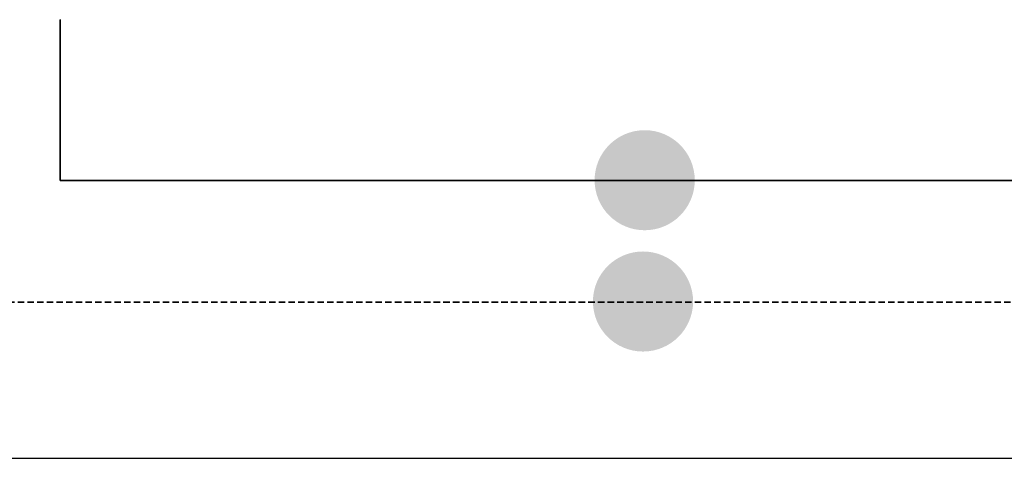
# Model space of a CAD drawing. Header units: millimetres. Extents: x 60394 to 199354, y 20895 to 166073.
# Tile 27 of 256: x 67647 to 68132, y 23695 to 23912. Entities that reach past the tile are written whole.
import ezdxf

# ---------------------------------------------------------------- set-up
doc = ezdxf.new("R2010")
doc.units = ezdxf.units.MM
doc.linetypes.add('VERDECKT', pattern=[9.525, 6.35, -3.175])
doc.layers.add('UT_SCHÉMA_PŘÍVOD', color=10, linetype='Continuous', lineweight=35)
doc.layers.add('UT_SCHÉMA_ZPÁTEČKA', color=172, linetype='VERDECKT', lineweight=35)

msp = doc.modelspace()

# ---------------------------------------------------------------- hatches: boundary and pattern name
at = {"layer": 'UT_SCHÉMA_PŘÍVOD'}
msp.add_hatch(color=256, dxfattribs=at).paths.add_polyline_path([(67929.86, 23832.44, 1), (67979.18, 23832.44, 1)])
at = {"layer": 'UT_SCHÉMA_ZPÁTEČKA', "ltscale": 0.3}
msp.add_hatch(color=256, dxfattribs=at).paths.add_polyline_path([(67978.36, 23772.65, -1), (67929.04, 23772.65, -1)])

# ---------------------------------------------------------------- linework, layer by layer
msp.add_line((64740.61, 23695.36), (199354.39, 23695.36))
at = {"color": 0, "linetype": 'Continuous', "lineweight": -2}
msp.add_arc((67666.74, 23926.67), 15.1, 269.292, 270.708, dxfattribs=at)
at = {"layer": 'UT_SCHÉMA_PŘÍVOD'}
for p in [(67666.74, 23911.57), (73951.95, 23832.25)]:
    msp.add_line(p, (67666.74, 23832.25), dxfattribs=at)
at = {"layer": 'UT_SCHÉMA_ZPÁTEČKA', "ltscale": 0.5}
msp.add_line((74006.88, 23772.34), (67116.74, 23772.34), dxfattribs=at)

doc.saveas('drawing.dxf')
